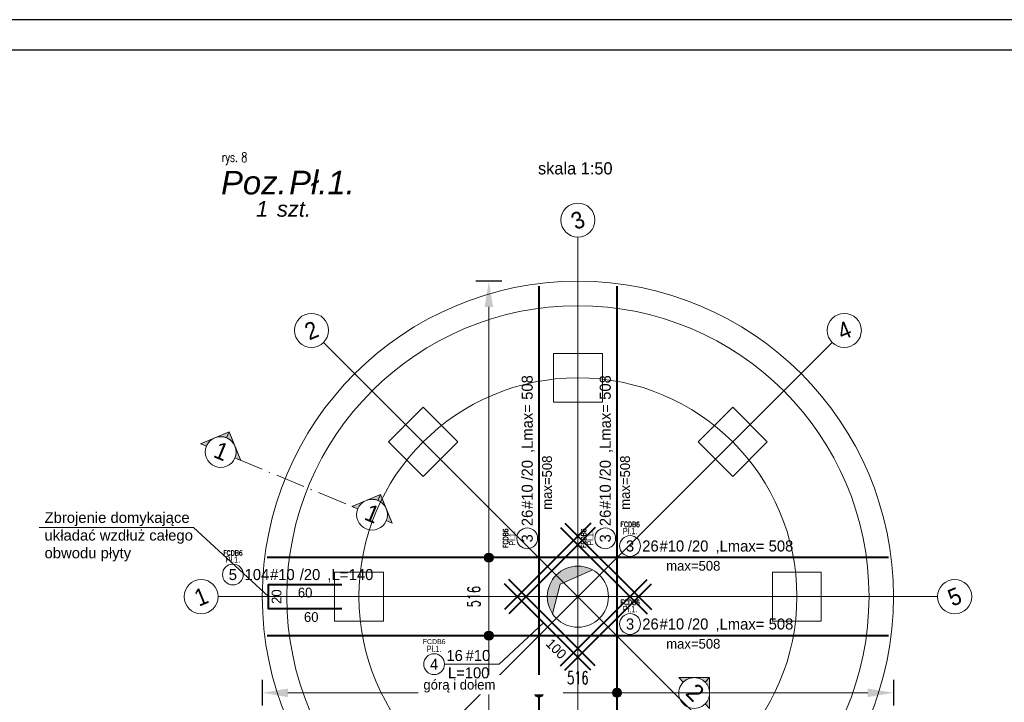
# Model space of a CAD drawing. Header units: millimetres. Extents: x 219841 to 236232, y -126388 to -112129.
# Tile 28 of 30: x 234082 to 234887, y -112687 to -112129. Entities that reach past the tile are written whole.
import ezdxf
from ezdxf.enums import TextEntityAlignment as Align
from ezdxf.lldxf.tags import DXFTag

# ---------------------------------------------------------------- set-up
doc = ezdxf.new("R2010")
doc.units = ezdxf.units.MM
doc.linetypes.add('ACAD_ISO10W100', pattern=[18.5, 12, -3, 0.5, -3])
for name, color, linetype, lineweight in [('A opisy', 2, 'Continuous', 13), ('A oś', 8, 'DASHDOT', 20), ('A-HATCH', 8, 'Continuous', 9), ('A-WIDOKOWA', 7, 'Continuous', 25), ('K_HATCH', 8, 'Continuous', 9), ('K_OPIS', 5, 'Continuous', 13), ('Opis', 41, 'Continuous', 9), ('Pret-Opis', 140, 'Continuous', 5), ('punktowa cienka', 12, 'ACAD_ISO10W100', 9), ('tekst', 31, 'Continuous', 9), ('widokowa', 151, 'Continuous', 18), ('Zbrojenie dołem', 1, 'Continuous', 40), ('Zbrojenie górą', 161, 'DASHEDX2', 40)]:
    doc.layers.add(name, color=color, linetype=linetype, lineweight=lineweight)
doc.styles.add('AK_Arial', font='arial.ttf', dxfattribs={"width": 0.7})
doc.styles.add('ARAIAL2', font='ariali.ttf', dxfattribs={"height": 16})
doc.styles.add('Arial', font='GOTHIC.TTF')
doc.styles.add('arial9', font='ariali.ttf', dxfattribs={"height": 16})
doc.styles.add('KZ STUDIO WYMIARY', font='romans.shx', dxfattribs={"width": 0.65})
doc.styles.add('ROMANS', font='GOTHIC.TTF')
doc.styles.add('Romans13', font='romans.shx', dxfattribs={"width": 0.7, "height": 13})
doc.styles.add('SIMPLEX', font='GOTHIC.TTF')
doc.styles.get("Standard").update_dxf_attribs({"font": 'GOTHIC.TTF'})
doc.styles.add('Wykaz_opis_pozycji', font='simplex.shx', dxfattribs={"width": 0.8})
tags = doc.linetypes.add('DASHDOT', pattern=[25.4, 12.7, -6.35, 0, -6.35]).pattern_tags.tags
tags[10:11] = [DXFTag(74, 4), DXFTag(75, 0), DXFTag(340, '0'), DXFTag(46, 1.0), DXFTag(50, 0.0), DXFTag(44, 0.0), DXFTag(45, 0.0)]
tags[8:9] = [DXFTag(74, 4), DXFTag(75, 0), DXFTag(340, '0'), DXFTag(46, 1.0), DXFTag(50, 0.0), DXFTag(44, 0.0), DXFTag(45, 0.0)]
tags[6:7] = [DXFTag(74, 4), DXFTag(75, 0), DXFTag(340, '0'), DXFTag(46, 1.0), DXFTag(50, 0.0), DXFTag(44, 0.0), DXFTag(45, 0.0)]
tags[4:5] = [DXFTag(74, 4), DXFTag(75, 0), DXFTag(340, '0'), DXFTag(46, 1.0), DXFTag(50, 0.0), DXFTag(44, 0.0), DXFTag(45, 0.0)]
tags = doc.linetypes.add('DASHEDX2', pattern=[38.099999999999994, 25.4, -12.7]).pattern_tags.tags
tags[6:7] = [DXFTag(74, 4), DXFTag(75, 0), DXFTag(340, '0'), DXFTag(46, 1.0), DXFTag(50, 0.0), DXFTag(44, 0.0), DXFTag(45, 0.0)]
tags[4:5] = [DXFTag(74, 4), DXFTag(75, 0), DXFTag(340, '0'), DXFTag(46, 1.0), DXFTag(50, 0.0), DXFTag(44, 0.0), DXFTag(45, 0.0)]
tags = doc.linetypes.add('HIDDEN2', pattern=[4.762499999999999, 3.175, -1.5875]).pattern_tags.tags
tags[6:7] = [DXFTag(74, 4), DXFTag(75, 0), DXFTag(340, '0'), DXFTag(46, 1.0), DXFTag(50, 0.0), DXFTag(44, 0.0), DXFTag(45, 0.0)]
tags[4:5] = [DXFTag(74, 4), DXFTag(75, 0), DXFTag(340, '0'), DXFTag(46, 1.0), DXFTag(50, 0.0), DXFTag(44, 0.0), DXFTag(45, 0.0)]
doc.dimstyles.new('A1_DlugoscPreta_Szczegoly', dxfattribs={"dimtxt": 4, "dimasz": 5, "dimexe": 0, "dimexo": 2, "dimgap": 2, "dimtad": 2, "dimdec": 0, "dimrnd": 1, "dimzin": 9, "dimdsep": 46, "dimtxsty": 'Arial', "dimblk": 'NONE', "dimcen": 0, "dimse1": 1, "dimse2": 1, "dimsd1": 1, "dimsd2": 1, "dimclrd": 8, "dimclre": 30, "dimclrt": 5, "dimadec": 0, "dimazin": 0, "dimtfac": 1, "dimtdec": 0, "dimtix": 1, "dimtmove": 2, "dimatfit": 3, "dimldrblk": 'CLOSED', "dimfxl": 1, "dimtvp": 1.111111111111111, "dimtolj": 1, "dimtzin": 1, "dimarcsym": 0})
doc.dimstyles.new('KZ STUDIO WYMIARY PRĘTY 50', dxfattribs={"dimscale": 50, "dimtxt": 0.24, "dimasz": 0.3, "dimexe": 0.15, "dimexo": 0, "dimgap": 0.1, "dimtad": 1, "dimdec": 1, "dimrnd": 0.5, "dimzin": 9, "dimtxsty": 'KZ STUDIO WYMIARY', "dimcen": 0, "dimclrd": 8, "dimclre": 8, "dimclrt": 32, "dimadec": 1, "dimazin": 0, "dimtfac": 1, "dimtdec": 1, "dimtmove": 2, "dimatfit": 1, "dimfxl": 0.15, "dimfxlon": 1, "dimlwd": 13, "dimarcsym": 0})

# ---------------------------------------------------------------- blocks, each defined once
blk = doc.blocks.new('$OS')
at = {"linetype": 'ByBlock'}
blk.add_circle((0, 5.820766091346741e-11), 75.00000000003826, dxfattribs=at)
at = {"linetype": 'ByBlock', "style": 'Arial', "width": 0.6200000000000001}
blk.add_attdef('NR', text='', height=75.00000000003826, dxfattribs=at).set_placement((0, 5.820766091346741e-11), align=Align.MIDDLE_CENTER)
blk = doc.blocks.new('*D173')
at = {"layer": 'Defpoints', "color": 0}
for p in [(234284.4580019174, -112568.6227916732), (234792.4580019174, -112568.6227916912), (234792.4580019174, -112569.1227916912)]:
    blk.add_point(p, dxfattribs=at)
at = {"layer": 'K_OPIS', "color": 5, "insert": (234632.7868740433, -112575.3240153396), "char_height": 8, "attachment_point": 5, "rotation": 359.99999999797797, "style": 'Arial'}
blk.add_mtext('\\A1;max=508', dxfattribs=at)
blk = doc.blocks.new('_CLOSED')
at = {"color": 0, "linetype": 'ByBlock', "ltscale": 20}
for p, q in [((-1, 0.1666666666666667), (0, 0)), ((-1, 0.1666666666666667), (-1, -0.1666666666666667)), ((0, 0), (-1, -0.1666666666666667)), ((0, 0), (-1, 0))]:
    blk.add_line(p, q, dxfattribs=at)
blk = doc.blocks.new('_None')
blk = doc.blocks.new('*D174')
at = {"layer": 'Defpoints', "color": 0}
for p in [(234506.5553662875, -112346.5254273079), (234507.0553662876, -112346.5254273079), (234506.5553662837, -112854.5254273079)]:
    blk.add_point(p, dxfattribs=at)
at = {"layer": 'K_OPIS', "color": 5, "insert": (234513.256589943, -112507.283400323), "char_height": 8, "attachment_point": 5, "rotation": 89.99999999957, "style": 'Arial'}
blk.add_mtext('\\A1;max=508', dxfattribs=at)
blk = doc.blocks.new('*D175')
at = {"layer": 'Defpoints', "color": 0}
for p in [(234570.3606375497, -112346.5254273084), (234570.8606375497, -112346.5254273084), (234570.3606375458, -112854.5254273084)]:
    blk.add_point(p, dxfattribs=at)
at = {"layer": 'K_OPIS', "color": 5, "insert": (234577.0618612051, -112507.2834003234), "char_height": 8, "attachment_point": 5, "rotation": 89.99999999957, "style": 'Arial'}
blk.add_mtext('\\A1;max=508', dxfattribs=at)
blk = doc.blocks.new('*D176')
at = {"layer": 'Defpoints', "color": 0}
for p in [(234284.4580019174, -112632.4280629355), (234792.4580019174, -112632.4280629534), (234792.4580019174, -112632.9280629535)]:
    blk.add_point(p, dxfattribs=at)
at = {"layer": 'K_OPIS', "color": 5, "insert": (234632.7868740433, -112639.1292866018), "char_height": 8, "attachment_point": 5, "rotation": 359.99999999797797, "style": 'Arial'}
blk.add_mtext('\\A1;max=508', dxfattribs=at)
blk = doc.blocks.new('*D177')
at = {"layer": 'A-HATCH', "color": 8, "lineweight": -2}
for p, q in [((234476.1481559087, -112342.5254273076), (234455.1481559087, -112342.5254273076)), ((234476.1481559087, -112858.5254273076), (234455.1481559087, -112858.5254273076))]:
    blk.add_line(p, q, dxfattribs=at)
at = {"layer": 'A-HATCH', "color": 8, "lineweight": 13}
blk.add_line((234465.6481559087, -112363.5254273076), (234465.6481559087, -112837.5254273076), dxfattribs=at)
at = {"layer": 'A-HATCH', "color": 8}
for points in [[(234469.1481559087, -112363.5254273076), (234462.1481559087, -112363.5254273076), (234465.6481559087, -112342.5254273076)], [(234462.1481559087, -112837.5254273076), (234469.1481559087, -112837.5254273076), (234465.6481559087, -112858.5254273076)]]:
    blk.add_solid(points, dxfattribs=at)
at = {"layer": 'Defpoints', "color": 0}
for p in [(234538.458001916, -112342.5254273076), (234465.6481559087, -112858.5254273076), (234538.4580019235, -112858.5254273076)]:
    blk.add_point(p, dxfattribs=at)
at = {"layer": 'A-HATCH', "color": 32, "insert": (234453.3981559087, -112600.5254273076), "char_height": 10.5, "attachment_point": 5, "rotation": 90, "style": 'KZ STUDIO WYMIARY'}
blk.add_mtext('516', dxfattribs=at)
blk = doc.blocks.new('*D178')
at = {"layer": 'A-HATCH', "color": 8, "lineweight": -2}
for p, q in [((234280.4580019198, -112668.6601543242), (234280.4580019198, -112689.6601543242)), ((234796.4580019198, -112668.6601543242), (234796.4580019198, -112689.6601543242))]:
    blk.add_line(p, q, dxfattribs=at)
at = {"layer": 'A-HATCH', "color": 8, "lineweight": 13}
blk.add_line((234775.4580019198, -112679.1601543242), (234301.4580019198, -112679.1601543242), dxfattribs=at)
at = {"layer": 'A-HATCH', "color": 8}
for points in [[(234301.4580019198, -112675.6601543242), (234301.4580019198, -112682.6601543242), (234280.4580019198, -112679.1601543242)], [(234775.4580019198, -112682.6601543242), (234775.4580019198, -112675.6601543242), (234796.4580019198, -112679.1601543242)]]:
    blk.add_solid(points, dxfattribs=at)
at = {"layer": 'Defpoints', "color": 0}
for p in [(234280.4580019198, -112600.5254273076), (234796.4580019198, -112600.5254273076), (234280.4580019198, -112679.1601543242)]:
    blk.add_point(p, dxfattribs=at)
at = {"layer": 'A-HATCH', "color": 32, "insert": (234538.4580019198, -112666.9101543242), "char_height": 10.5, "attachment_point": 5, "style": 'KZ STUDIO WYMIARY'}
blk.add_mtext('516', dxfattribs=at)
blk = doc.blocks.new('MF_Lmax')
at = {"color": 0, "insert": (0, 0), "char_height": 7, "attachment_point": 7, "style": 'ROMANS'}
blk.add_mtext(',Lmax=', dxfattribs=at)
blk = doc.blocks.new('*U180')
at = {"color": 7}
blk.add_circle((-11.27352617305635, 4.879874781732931e-16), 6.589049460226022, dxfattribs=at)
at = {"color": 0}
blk.add_blockref('MF_Lmax', (42.8664059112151, -4.832100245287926), dxfattribs=at)
at = {"color": 0, "style": 'ROMANS', "width": 0.8, "flags": 4}
blk.add_attdef('ILOSC_PRETOW', text='', height=7, dxfattribs=at).set_placement((6.868683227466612, 2.363220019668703e-16), align=Align.MIDDLE_RIGHT)
blk.add_attdef('NUMER_PRETA', text='', height=7, dxfattribs=at).set_placement((-11.27352617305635, 4.879874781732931e-16), align=Align.MIDDLE_CENTER)
blk.add_attdef('SREDNICA_PRETA', text='', height=7, dxfattribs=at).set_placement((7.380738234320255, 2.363220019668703e-16), align=Align.MIDDLE_LEFT)
for tag, p in [('ROZSTAW_PRETA', (25.35905187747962, 3.5)), ('DLUGOSC_PRETA', (76.56311859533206, 3.500000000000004))]:
    blk.add_attdef(tag, text='', height=7, dxfattribs=at).set_placement(p, align=Align.TOP_LEFT)
at = {"layer": 'Defpoints', "color": 30, "style": 'ROMANS', "width": 0.8, "flags": 4}
blk.add_attdef('IDENTYFIKATOR', text='', height=3.2, dxfattribs=at).set_placement((-11.20721471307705, 13.68471971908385), align=Align.MIDDLE_CENTER)
blk.add_attdef('POZYCJA', text='', height=4, dxfattribs=at).set_placement((-11.27352617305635, 7.486189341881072), align=Align.CENTER)
blk = doc.blocks.new('*D181')
at = {"layer": 'Defpoints', "color": 0}
for p in [(234478.3539255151, -112589.9188255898), (234548.7110502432, -112660.9830570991), (234549.0646036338, -112660.6295037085)]:
    blk.add_point(p, dxfattribs=at)
at = {"layer": 'K_OPIS', "color": 5, "insert": (234520.7363887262, -112643.1665264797), "char_height": 8, "attachment_point": 5, "rotation": 315, "style": 'Arial'}
blk.add_mtext('\\A1;100', dxfattribs=at)
blk = doc.blocks.new('MF_CAD_SZCZEGOLY_OPIS_PRETA_v2')
at = {"color": 7}
blk.add_circle((-6.589049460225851, 0), 6.589049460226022, dxfattribs=at)
at = {"color": 0, "style": 'ROMANS', "width": 0.8, "flags": 4}
blk.add_attdef('ILOSC_PRETOW', text='', height=7, dxfattribs=at).set_placement((8.798398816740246, 5.5), align=Align.MIDDLE_RIGHT)
blk.add_attdef('SREDNICA_PRETA', text='', height=7, dxfattribs=at).set_placement((9.310453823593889, 5.5), align=Align.MIDDLE_LEFT)
blk.add_attdef('NUMER_PRETA', text='', height=7, dxfattribs=at).set_placement((-6.589049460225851, 0), align=Align.MIDDLE_CENTER)
blk.add_attdef('DLUGOSC_PRETA', text='', height=7, dxfattribs=at).set_placement((2.163667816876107, -2), align=Align.TOP_LEFT)
at = {"layer": 'Defpoints', "color": 30, "style": 'ROMANS', "width": 0.8, "flags": 4}
blk.add_attdef('IDENTYFIKATOR', text='', height=3.2, dxfattribs=at).set_placement((-6.589049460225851, 14.31767636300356), align=Align.MIDDLE_CENTER)
blk.add_attdef('POZYCJA', text='', height=4, dxfattribs=at).set_placement((-6.696767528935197, 7.688093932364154), align=Align.CENTER)
blk = doc.blocks.new('*D193')
at = {"layer": 'Defpoints', "color": 0}
for p in [(234285.4580019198, -112610.0254273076), (234285.4580019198, -112610.5254273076), (234345.4580019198, -112610.5254273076)]:
    blk.add_point(p, dxfattribs=at)
at = {"layer": 'K_OPIS', "color": 5, "insert": (234320.4580019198, -112617.2277426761), "char_height": 8, "attachment_point": 5, "style": 'Arial'}
blk.add_mtext('\\A1;60', dxfattribs=at)
blk = doc.blocks.new('*D194')
at = {"layer": 'Defpoints', "color": 0}
for p in [(234285.4580019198, -112590.5254273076), (234285.9580019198, -112590.5254273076), (234285.4580019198, -112610.5254273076)]:
    blk.add_point(p, dxfattribs=at)
at = {"layer": 'K_OPIS', "color": 5, "insert": (234292.1592255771, -112600.5254273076), "char_height": 8, "attachment_point": 5, "rotation": 90, "style": 'Arial'}
blk.add_mtext('\\A1;20', dxfattribs=at)
blk = doc.blocks.new('*D195')
at = {"layer": 'Defpoints', "color": 0}
for p in [(234285.4580019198, -112590.5254273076), (234345.4580019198, -112590.5254273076), (234345.4580019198, -112591.0254273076)]:
    blk.add_point(p, dxfattribs=at)
at = {"layer": 'K_OPIS', "color": 5, "insert": (234315.4580019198, -112597.226650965), "char_height": 8, "attachment_point": 5, "style": 'Arial'}
blk.add_mtext('\\A1;60', dxfattribs=at)
blk = doc.blocks.new('MF_L')
at = {"color": 0, "insert": (0, 0), "char_height": 7, "attachment_point": 7, "style": 'Arial'}
blk.add_mtext(',L=', dxfattribs=at)
blk = doc.blocks.new('*U196')
at = {"color": 7}
blk.add_circle((-17.03045311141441, 1.039796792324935e-15), 6.589049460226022, dxfattribs=at)
at = {"color": 0}
blk.add_blockref('MF_L', (42.8664059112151, -4.832100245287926), dxfattribs=at)
at = {"color": 0, "style": 'ROMANS', "width": 0.8, "flags": 4}
blk.add_attdef('ILOSC_PRETOW', text='', height=7, dxfattribs=at).set_placement((6.036864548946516, 3.381904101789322e-16), align=Align.MIDDLE_RIGHT)
blk.add_attdef('NUMER_PRETA', text='', height=7, dxfattribs=at).set_placement((-17.03045311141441, 1.039796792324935e-15), align=Align.MIDDLE_CENTER)
blk.add_attdef('SREDNICA_PRETA', text='', height=7, dxfattribs=at).set_placement((6.548919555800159, 3.381904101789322e-16), align=Align.MIDDLE_LEFT)
for tag, p in [('ROZSTAW_PRETA', (25.35905187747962, 3.5)), ('DLUGOSC_PRETA', (56.38110037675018, 3.500000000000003))]:
    blk.add_attdef(tag, text='', height=7, dxfattribs=at).set_placement(p, align=Align.TOP_LEFT)
at = {"layer": 'Defpoints', "color": 30, "style": 'ROMANS', "width": 0.8, "flags": 4}
blk.add_attdef('IDENTYFIKATOR', text='', height=3.2, dxfattribs=at).set_placement((-16.96414165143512, 13.68471971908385), align=Align.MIDDLE_CENTER)
blk.add_attdef('POZYCJA', text='', height=4, dxfattribs=at).set_placement((-17.03045311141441, 7.486189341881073), align=Align.CENTER)
blk = doc.blocks.new('Przekrój - Etykieta Przekroju_M - Wypełniona-1049-1 Rzut parteru')
at = {"layer": 'punktowa cienka', "ltscale": 3}
h = blk.add_hatch(color=256, dxfattribs=at)
edge = h.paths.add_edge_path(flags=0)
edge.add_line((-79.77834505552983, 8.485281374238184), (-84.02098574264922, 4.242640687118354))
edge.add_arc((-79.77834505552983, 0), 6.000000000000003, 90, 134.9999999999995, ccw=False)
edge.add_line((-79.77834505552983, 6), (-79.77834505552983, 8.485281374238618))
h = blk.add_hatch(color=256, dxfattribs=at)
edge = h.paths.add_edge_path(flags=0)
edge.add_line((-79.77834505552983, 8.485281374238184), (-79.77834505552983, 5.999999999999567))
edge.add_arc((-79.77834505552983, 0), 6.000000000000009, 45.000000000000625, 90.00000000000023, ccw=False)
edge.add_line((-75.53570436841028, 4.242640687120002), (-79.77834505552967, 8.485281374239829))
h = blk.add_hatch(color=256, dxfattribs=at)
edge = h.paths.add_edge_path(flags=0)
edge.add_line((-88.26362642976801, 0), (-85.7783450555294, 3.996637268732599e-16))
edge.add_arc((-79.77834505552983, 0), 5.999999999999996, 135, 179.9999999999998, ccw=False)
edge.add_line((-84.02098574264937, 4.242640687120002), (-88.26362642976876, 1.714184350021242e-13))
h = blk.add_hatch(color=256, dxfattribs=at)
edge = h.paths.add_edge_path(flags=0)
edge.add_line((-71.29306368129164, 0), (-75.53570436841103, 4.242640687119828))
edge.add_arc((-79.77834505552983, 0), 6.000000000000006, 0, 45.000000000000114, ccw=False)
edge.add_line((-73.77834505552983, 0), (-71.29306368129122, 3.996637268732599e-16))
for p, q in [((-79.77834505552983, 8.485281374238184), (-88.26362642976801, 0)), ((-79.77834505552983, 8.485281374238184), (-84.02098574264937, 4.242640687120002)), ((-79.77834505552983, 8.485281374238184), (-71.29306368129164, 0)), ((-79.77834505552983, 6), (-79.77834505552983, 8.485281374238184)), ((-79.77834505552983, 8.485281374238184), (-79.77834505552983, 6)), ((-75.53570436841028, 4.242640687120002), (-79.77834505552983, 8.485281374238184)), ((-84.02098574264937, 4.242640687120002), (-88.26362642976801, 0)), ((-71.29306368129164, 0), (-75.53570436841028, 4.242640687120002)), ((-85.77834505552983, 0), (-88.26362642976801, 0)), ((-88.26362642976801, 0), (-85.77834505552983, 0)), ((-73.77834505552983, 0), (-71.29306368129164, 0)), ((-73.77834505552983, 0), (-71.29306368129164, 0))]:
    blk.add_line(p, q, dxfattribs=at)
for radius, start, end in [(6.000000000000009, 0, 180), (5.999999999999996, 134.9999999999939, 180), (6.000000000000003, 90, 134.9999999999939), (6.000000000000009, 45.00000000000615, 90), (6.000000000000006, 0, 45.00000000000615)]:
    blk.add_arc((-79.77834505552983, 0), radius, start, end, dxfattribs=at)
at = {"layer": 'punktowa cienka', "linetype": 'Continuous', "ltscale": 3}
blk.add_arc((-79.77834505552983, 0), 6.000000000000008, 180, 0, dxfattribs=at)
blk = doc.blocks.new('MF_CAD_OPIS_POZYCJI')
at = {"color": 0, "ltscale": 20, "attachment_point": 1, "style": 'ROMANS'}
for s, insert, char_height in [('{\\fArial|b0|i1|c238|p34;P\\fArial|b0|i1|c0|p34;o\\fArial|b0|i1|c238|p34;z\\fArial|b0|i1|c0|p34;.}', (-0.2703058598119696, -0.0696817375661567), 12), ('{\\fArial|b0|i1|c238|p34;szt.}', (28.27615048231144, -15.48225568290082), 8)]:
    blk.add_mtext_dynamic_manual_height_columns(s, width=13.26497536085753, gutter_width=100, heights=[0], dxfattribs=dict(at, insert=insert, char_height=char_height))
at = {"color": 0, "ltscale": 20, "style": 'arial9'}
blk.add_attdef('NAZWA_POZYCJI', (34.51210822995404, -11.99705163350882), '', height=12, dxfattribs=at)
at = {"color": 0, "ltscale": 20, "style": 'ARAIAL2'}
blk.add_attdef('ILOSC_ELEM', text='', height=8, dxfattribs=at).set_placement((23.80135696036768, -23.52657524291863), align=Align.RIGHT)
at = {"layer": 'Defpoints', "color": 30, "ltscale": 20, "insert": (2.273736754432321e-13, 9.522438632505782), "char_height": 5, "width": 15.97525693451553, "attachment_point": 1, "style": 'Romans13'}
blk.add_mtext('rys.', dxfattribs=at)
at = {"layer": 'Defpoints', "color": 30, "ltscale": 20, "style": 'Romans13', "width": 0.7}
blk.add_attdef('RYSUNEK', (10.08937185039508, 4.392432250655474), '', height=5, dxfattribs=at)

msp = doc.modelspace()

# ---------------------------------------------------------------- hatches: boundary and pattern name
at = {"layer": 'A opisy'}
h = msp.add_hatch(color=256, dxfattribs=at)
h.dxf.hatch_style = 1
h.paths.add_polyline_path([(234465.6481559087, -112564.9110994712, 0.414213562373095), (234461.9364636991, -112568.6227916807), (234465.6481559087, -112568.6227916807)])
h.paths.add_polyline_path([(234465.6481559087, -112568.6227916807), (234461.9364636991, -112568.6227916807, 0.414213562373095), (234465.6481559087, -112572.3344838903)])
h.paths.add_polyline_path([(234465.6481559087, -112564.9110994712), (234465.6481559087, -112568.6227916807), (234469.3598481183, -112568.6227916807, 0.414213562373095)])
h.paths.add_polyline_path([(234469.3598481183, -112568.6227916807), (234465.6481559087, -112568.6227916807), (234465.6481559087, -112572.3344838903, 0.414213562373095)])
h = msp.add_hatch(color=256, dxfattribs=at)
h.dxf.hatch_style = 1
h.paths.add_polyline_path([(234465.6481559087, -112628.7163707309, 0.414213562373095), (234461.9364636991, -112632.4280629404), (234465.6481559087, -112632.4280629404)])
h.paths.add_polyline_path([(234465.6481559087, -112632.4280629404), (234461.9364636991, -112632.4280629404, 0.414213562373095), (234465.6481559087, -112636.13975515)])
h.paths.add_polyline_path([(234465.6481559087, -112628.7163707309), (234465.6481559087, -112632.4280629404), (234469.3598481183, -112632.4280629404, 0.414213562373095)])
h.paths.add_polyline_path([(234469.3598481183, -112632.4280629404), (234465.6481559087, -112632.4280629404), (234465.6481559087, -112636.13975515, 0.414213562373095)])
h = msp.add_hatch(color=256, dxfattribs=at)
h.dxf.hatch_style = 1
h.paths.add_polyline_path([(234506.5553662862, -112675.4484621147, 0.414213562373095), (234502.8436740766, -112679.1601543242), (234506.5553662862, -112679.1601543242)])
h.paths.add_polyline_path([(234506.5553662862, -112679.1601543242), (234502.8436740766, -112679.1601543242, 0.414213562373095), (234506.5553662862, -112682.8718465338)])
h.paths.add_polyline_path([(234506.5553662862, -112675.4484621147), (234506.5553662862, -112679.1601543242), (234510.2670584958, -112679.1601543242, 0.414213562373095)])
h.paths.add_polyline_path([(234510.2670584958, -112679.1601543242), (234506.5553662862, -112679.1601543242), (234506.5553662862, -112682.8718465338, 0.414213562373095)])
h = msp.add_hatch(color=256, dxfattribs=at)
h.dxf.hatch_style = 1
h.paths.add_polyline_path([(234570.3606375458, -112675.4484621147, 0.414213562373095), (234566.6489453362, -112679.1601543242), (234570.3606375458, -112679.1601543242)])
h.paths.add_polyline_path([(234570.3606375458, -112679.1601543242), (234566.6489453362, -112679.1601543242, 0.414213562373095), (234570.3606375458, -112682.8718465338)])
h.paths.add_polyline_path([(234570.3606375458, -112675.4484621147), (234570.3606375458, -112679.1601543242), (234574.0723297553, -112679.1601543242, 0.414213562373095)])
h.paths.add_polyline_path([(234574.0723297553, -112679.1601543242), (234570.3606375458, -112679.1601543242), (234570.3606375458, -112682.8718465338, 0.414213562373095)])
at = {"layer": 'K_HATCH'}
h = msp.add_hatch(color=256, dxfattribs=at)
h.dxf.hatch_style = 1
h.paths.add_polyline_path([(234513.4580019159, -112600.5254273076, -0.1989123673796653), (234520.7803323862, -112582.847757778), (234526.8838239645, -112588.9512493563), (234523.8277375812, -112590.2782441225), (234521.2425257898, -112600.5254273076)])
h.paths.add_polyline_path([(234520.7803323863, -112582.8477577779, -0.1989123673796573), (234538.458001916, -112575.5254273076), (234538.458001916, -112583.9255820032), (234526.8838239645, -112588.9512493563)])
h.paths.add_polyline_path([(234513.4580019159, -112600.5254273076), (234521.2425257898, -112600.5254273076), (234517.7201022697, -112614.4875015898, -0.1492322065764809)])
h.paths.add_polyline_path([(234538.458001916, -112583.9255820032), (234538.4580019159, -112575.5254273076, -0.1272498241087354), (234550.5811476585, -112578.6615452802)])

# ---------------------------------------------------------------- linework, layer by layer
at = {"layer": 'A opisy'}
for centre in [(234465.6481559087, -112568.6227916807), (234465.6481559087, -112632.4280629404), (234506.5553662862, -112679.1601543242), (234570.3606375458, -112679.1601543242)]:
    msp.add_circle(centre, 3.711692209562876, dxfattribs=at)
at = {"layer": 'A oś', "ltscale": 2}
for p, q in [((234538.4580019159, -112894.5254273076), (234538.458001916, -112306.5254273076)), ((234538.4580019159, -112894.5254273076), (234538.458001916, -112306.5254273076)), ((234746.3473955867, -112808.4148209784), (234330.568608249, -112392.6360336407)), ((234330.568608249, -112808.4148209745), (234746.3473955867, -112392.6360336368)), ((234330.5686082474, -112808.4148209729), (234746.3473955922, -112392.6360336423)), ((234244.4580019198, -112600.5254273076), (234832.4580019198, -112600.5254273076))]:
    msp.add_line(p, q, dxfattribs=at)
msp.add_circle((234538.4580019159, -112600.5254273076), 179, dxfattribs=at)
at = {"layer": 'A-WIDOKOWA'}
msp.add_lwpolyline([(233317.4795358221, -113588.6022191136), (235367.4795358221, -113588.6022191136), (235367.4795358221, -112153.6022191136), (233317.4795358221, -112153.6022191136)], close=True, dxfattribs=at)
at = {"layer": 'Defpoints'}
msp.add_lwpolyline([(233292.4795358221, -113613.6022191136), (235392.4795358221, -113613.6022191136), (235392.4795358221, -112128.6022191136), (233292.4795358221, -112128.6022191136)], close=True, dxfattribs=at)
at = {"layer": 'K_OPIS'}
msp.add_lwpolyline([(234345.4580019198, -112610.5254273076), (234285.4580019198, -112610.5254273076), (234285.4580019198, -112590.5254273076), (234345.4580019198, -112590.5254273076)], dxfattribs=at)
at = {"layer": 'Opis', "ltscale": 2}
msp.add_lwpolyline([(234510.2772110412, -112621.8421111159), (234474.0856862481, -112655.7326001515), (234429.4281814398, -112655.7326001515)], dxfattribs=at)
at = {"layer": 'punktowa cienka', "ltscale": 2}
msp.add_line((234258.0929900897, -112487.0897132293), (234358.5388411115, -112528.6957470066), dxfattribs=at)
at = {"layer": 'tekst', "ltscale": 70}
msp.add_lwpolyline([(234285.4580019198, -112600.5254273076), (234224.2879370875, -112543.8606110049), (234098.0699556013, -112543.8606110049)], dxfattribs=at)
at = {"layer": 'widokowa', "linetype": 'HIDDEN2', "ltscale": 4}
for points in [[(234558.4580019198, -112401.5254273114), (234518.4580019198, -112401.5254273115), (234518.4580019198, -112441.5254273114), (234558.4580019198, -112441.5254273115)], [(234411.8858880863, -112445.6690422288), (234383.6016168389, -112473.9533134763), (234411.8858880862, -112502.2375847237), (234440.1701593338, -112473.9533134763)], [(234693.3143869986, -112473.9533134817), (234665.0301157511, -112445.6690422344), (234636.7458445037, -112473.9533134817), (234665.0301157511, -112502.2375847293)], [(234339.4580019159, -112580.5254273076), (234339.4580019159, -112620.5254273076), (234379.4580019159, -112620.5254273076), (234379.458001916, -112580.5254273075)], [(234737.458001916, -112620.5254273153), (234737.4580019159, -112580.5254273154), (234697.458001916, -112580.5254273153), (234697.4580019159, -112620.5254273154)]]:
    msp.add_lwpolyline(points, close=True, dxfattribs=at)
at = {"layer": 'widokowa'}
msp.add_lwpolyline([(234517.7201022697, -112614.4875015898), (234523.8277375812, -112590.2782441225), (234550.5811476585, -112578.6615452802)], dxfattribs=at)
for centre, radius in [((234538.4580019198, -112600.5254273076), 258), ((234538.4580019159, -112600.5254273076), 25)]:
    msp.add_circle(centre, radius, dxfattribs=at)
at = {"layer": 'widokowa', "linetype": 'HIDDEN2', "ltscale": 4}
msp.add_circle((234538.4580019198, -112600.5254273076), 238, dxfattribs=at)
at = {"layer": 'Zbrojenie dołem'}
for points in [[(234570.3606375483, -112346.5254273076), (234570.3606375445, -112854.5254273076)], [(234792.4580019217, -112568.6227916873), (234284.4580019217, -112568.622791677)], [(234345.4580019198, -112610.5254273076), (234285.4580019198, -112610.5254273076), (234285.4580019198, -112590.5254273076), (234345.4580019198, -112590.5254273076)]]:
    msp.add_lwpolyline(points, dxfattribs=at)
at = {"layer": 'Zbrojenie górą'}
for points in [[(234506.5553662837, -112346.5254273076), (234506.5553662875, -112854.5254273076)], [(234549.0646036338, -112540.4213509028), (234478.3539255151, -112611.1320290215)], [(234552.6001375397, -112543.9568848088), (234481.889459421, -112614.6675629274)], [(234524.3158662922, -112543.9568848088), (234595.0265444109, -112614.6675629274)], [(234527.8514001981, -112540.4213509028), (234598.5620783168, -112611.1320290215)], [(234549.0646036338, -112660.6295037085), (234478.3539255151, -112589.9188255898)], [(234552.6001375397, -112657.0939698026), (234481.889459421, -112586.3832916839)], [(234524.3158662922, -112657.0939698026), (234595.0265444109, -112586.3832916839)], [(234527.8514001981, -112660.6295037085), (234598.5620783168, -112589.9188255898)], [(234792.4580019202, -112632.4280629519), (234284.4580019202, -112632.428062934)]]:
    msp.add_lwpolyline(points, dxfattribs=at)

# ---------------------------------------------------------------- block references
at = {"layer": 'A oś', "ltscale": 2}
ref = msp.add_blockref('$OS', (234538.4580019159, -112292.5254273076), dxfattribs=dict(at, xscale=0.1856868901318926, yscale=0.1856868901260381, zscale=0.185686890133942, rotation=22.49395581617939))
ref.add_attrib('NR', '3', dxfattribs={"layer": '0', "color": 1, "linetype": 'ByBlock', "ltscale": 2, "height": 13.92651676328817, "rotation": 22.49999999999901, "style": 'AK_Arial', "width": 0.9}).set_placement((234538.4580019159, -112292.5254273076), align=Align.MIDDLE_CENTER)
ref = msp.add_blockref('$OS', (234320.6691133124, -112382.7365387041), dxfattribs=dict(at, xscale=0.1856868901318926, yscale=0.1856868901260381, zscale=0.185686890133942, rotation=22.49395581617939))
ref.add_attrib('NR', '2', dxfattribs={"layer": '0', "color": 1, "linetype": 'ByBlock', "ltscale": 2, "height": 13.92651676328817, "rotation": 22.49999999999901, "style": 'AK_Arial', "width": 0.9}).set_placement((234320.6691133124, -112382.7365387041), align=Align.MIDDLE_CENTER)
ref = msp.add_blockref('$OS', (234756.246890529, -112382.7365387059), dxfattribs=dict(at, xscale=0.1856868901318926, yscale=0.1856868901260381, zscale=0.185686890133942, rotation=22.49395581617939))
ref.add_attrib('NR', '4', dxfattribs={"layer": '0', "color": 1, "linetype": 'ByBlock', "ltscale": 2, "height": 13.92651676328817, "rotation": 22.49999999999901, "style": 'AK_Arial', "width": 0.9}).set_placement((234756.246890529, -112382.7365387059), align=Align.MIDDLE_CENTER)
ref = msp.add_blockref('$OS', (234230.4580019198, -112600.5254273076), dxfattribs=dict(at, xscale=0.1856868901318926, yscale=0.1856868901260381, zscale=0.185686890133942, rotation=22.49395581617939))
ref.add_attrib('NR', '1', dxfattribs={"layer": '0', "color": 1, "linetype": 'ByBlock', "ltscale": 2, "height": 13.92651676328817, "rotation": 22.49999999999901, "style": 'AK_Arial', "width": 0.9}).set_placement((234230.4580019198, -112600.5254273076), align=Align.MIDDLE_CENTER)
ref = msp.add_blockref('$OS', (234846.4580019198, -112600.5254273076), dxfattribs=dict(at, xscale=0.1856868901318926, yscale=0.1856868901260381, zscale=0.185686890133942, rotation=22.49395581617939))
ref.add_attrib('NR', '5', dxfattribs={"layer": '0', "color": 1, "linetype": 'ByBlock', "ltscale": 2, "height": 13.92651676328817, "rotation": 22.49999999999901, "style": 'AK_Arial', "width": 0.9}).set_placement((234846.4580019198, -112600.5254273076), align=Align.MIDDLE_CENTER)
at = {"layer": 'K_OPIS', "color": 2, "xscale": 1.6, "yscale": 1.6, "zscale": 1.6}
msp.add_blockref('MF_CAD_OPIS_POZYCJI', (234247.1770886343, -112252.1657956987), dxfattribs=at).add_auto_attribs({'RYSUNEK': '8', 'NAZWA_POZYCJI': 'Pł.1.', 'ILOSC_ELEM': '1'})
at = {"layer": 'Pret-Opis', "color": 140}
ref = msp.add_blockref('*U180', (234497.0075930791, -112538.2818240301), dxfattribs=dict(at, xscale=1.289999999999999, yscale=1.289999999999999, zscale=1.289999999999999, rotation=90))
ref.add_attrib('NUMER_PRETA', '3', dxfattribs={"layer": '0', "color": 0, "height": 9.029999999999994, "rotation": 90}).set_placement((234497.0075930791, -112552.8246727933), align=Align.MIDDLE_CENTER)
ref.add_attrib('SREDNICA_PRETA', '#10', dxfattribs={"layer": '0', "color": 0, "height": 9.029999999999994, "rotation": 90, "style": 'Arial'}).set_placement((234497.0075930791, -112528.7606717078), align=Align.MIDDLE_LEFT)
ref.add_attrib('ILOSC_PRETOW', '26', dxfattribs={"layer": '0', "color": 0, "height": 9.029999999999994, "rotation": 90, "style": 'Arial'}).set_placement((234497.0075930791, -112529.4212226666), align=Align.MIDDLE_RIGHT)
ref.add_attrib('DLUGOSC_PRETA', '508', dxfattribs={"layer": '0', "color": 0, "height": 9.029999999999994, "rotation": 90, "style": 'Arial'}).set_placement((234492.4925930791, -112439.5154010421), align=Align.TOP_LEFT)
ref.add_attrib('ROZSTAW_PRETA', '/20', dxfattribs={"layer": '0', "color": 0, "height": 9.030000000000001, "rotation": 90, "style": 'Arial'}).set_placement((234492.492593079, -112505.5686471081), align=Align.TOP_LEFT)
ref.add_attrib('POZYCJA', 'Pł.1.', dxfattribs={"layer": 'Defpoints', "color": 30, "height": 5.159999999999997, "rotation": 90, "style": 'ROMANS', "width": 0.8}).set_placement((234487.350408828, -112552.8246727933), align=Align.CENTER)
ref.add_attrib('IDENTYFIKATOR', 'FCDB6', dxfattribs={"layer": 'Defpoints', "color": 30, "height": 4.127999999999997, "rotation": 90, "style": 'Wykaz_opis_pozycji', "width": 0.8}).set_placement((234479.3543046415, -112552.7391310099), align=Align.MIDDLE_CENTER)
ref = msp.add_blockref('*U180', (234560.8128643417, -112538.2818240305), dxfattribs=dict(at, xscale=1.289999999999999, yscale=1.289999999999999, zscale=1.289999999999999, rotation=90))
ref.add_attrib('NUMER_PRETA', '3', dxfattribs={"layer": '0', "color": 0, "height": 9.029999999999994, "rotation": 90}).set_placement((234560.8128643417, -112552.8246727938), align=Align.MIDDLE_CENTER)
ref.add_attrib('SREDNICA_PRETA', '#10', dxfattribs={"layer": '0', "color": 0, "height": 9.029999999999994, "rotation": 90, "style": 'Arial'}).set_placement((234560.8128643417, -112528.7606717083), align=Align.MIDDLE_LEFT)
ref.add_attrib('ILOSC_PRETOW', '26', dxfattribs={"layer": '0', "color": 0, "height": 9.029999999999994, "rotation": 90, "style": 'Arial'}).set_placement((234560.8128643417, -112529.4212226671), align=Align.MIDDLE_RIGHT)
ref.add_attrib('DLUGOSC_PRETA', '508', dxfattribs={"layer": '0', "color": 0, "height": 9.029999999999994, "rotation": 90, "style": 'Arial'}).set_placement((234556.2978643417, -112439.5154010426), align=Align.TOP_LEFT)
ref.add_attrib('ROZSTAW_PRETA', '/20', dxfattribs={"layer": '0', "color": 0, "height": 9.030000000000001, "rotation": 90, "style": 'Arial'}).set_placement((234556.2978643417, -112505.5686471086), align=Align.TOP_LEFT)
ref.add_attrib('POZYCJA', 'Pł.1.', dxfattribs={"layer": 'Defpoints', "color": 30, "height": 5.159999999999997, "rotation": 90, "style": 'ROMANS', "width": 0.8}).set_placement((234551.1556800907, -112552.8246727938), align=Align.CENTER)
ref.add_attrib('IDENTYFIKATOR', 'FCDB6', dxfattribs={"layer": 'Defpoints', "color": 30, "height": 4.127999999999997, "rotation": 90, "style": 'Wykaz_opis_pozycji', "width": 0.8}).set_placement((234543.1595759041, -112552.7391310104), align=Align.MIDDLE_CENTER)
ref = msp.add_blockref('*U180', (234595.6458753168, -112559.0750184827), dxfattribs=dict(at, xscale=1.289999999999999, yscale=1.289999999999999, zscale=1.289999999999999))
ref.add_attrib('NUMER_PRETA', '3', dxfattribs={"layer": '0', "color": 0, "height": 9.029999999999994}).set_placement((234581.1030265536, -112559.0750184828), align=Align.MIDDLE_CENTER)
ref.add_attrib('SREDNICA_PRETA', '#10', dxfattribs={"layer": '0', "color": 0, "height": 9.029999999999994, "style": 'Arial'}).set_placement((234605.1670276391, -112559.0750184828), align=Align.MIDDLE_LEFT)
ref.add_attrib('ILOSC_PRETOW', '26', dxfattribs={"layer": '0', "color": 0, "height": 9.029999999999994, "style": 'Arial'}).set_placement((234604.5064766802, -112559.0750184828), align=Align.MIDDLE_RIGHT)
ref.add_attrib('DLUGOSC_PRETA', '508', dxfattribs={"layer": '0', "color": 0, "height": 9.029999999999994, "style": 'Arial'}).set_placement((234694.4122983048, -112554.5600184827), align=Align.TOP_LEFT)
ref.add_attrib('ROZSTAW_PRETA', '/20', dxfattribs={"layer": '0', "color": 0, "height": 9.030000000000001, "style": 'Arial'}).set_placement((234628.3590522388, -112554.5600184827), align=Align.TOP_LEFT)
ref.add_attrib('POZYCJA', 'Pł.1.', dxfattribs={"layer": 'Defpoints', "color": 30, "height": 5.159999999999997, "style": 'ROMANS', "width": 0.8}).set_placement((234581.1030265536, -112549.4178342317), align=Align.CENTER)
ref.add_attrib('IDENTYFIKATOR', 'FCDB6', dxfattribs={"layer": 'Defpoints', "color": 30, "height": 4.127999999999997, "style": 'Wykaz_opis_pozycji', "width": 0.8}).set_placement((234581.1885683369, -112541.4217300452), align=Align.MIDDLE_CENTER)
ref = msp.add_blockref('*U196', (234278.3655121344, -112582.4409785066), dxfattribs=dict(at, xscale=1.289999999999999, yscale=1.289999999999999, zscale=1.289999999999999))
ref.add_attrib('NUMER_PRETA', '5', dxfattribs={"layer": '0', "color": 0, "height": 9.029999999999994}).set_placement((234256.3962276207, -112582.4409785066), align=Align.MIDDLE_CENTER)
ref.add_attrib('SREDNICA_PRETA', '#10', dxfattribs={"layer": '0', "color": 0, "height": 9.029999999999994, "style": 'Arial'}).set_placement((234286.8136183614, -112582.4409785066), align=Align.MIDDLE_LEFT)
ref.add_attrib('ILOSC_PRETOW', '104', dxfattribs={"layer": '0', "color": 0, "height": 9.029999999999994, "style": 'Arial'}).set_placement((234286.1530674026, -112582.4409785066), align=Align.MIDDLE_RIGHT)
ref.add_attrib('DLUGOSC_PRETA', '140', dxfattribs={"layer": '0', "color": 0, "height": 9.029999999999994, "style": 'Arial'}).set_placement((234351.0971316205, -112577.9259785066), align=Align.TOP_LEFT)
ref.add_attrib('ROZSTAW_PRETA', '/20', dxfattribs={"layer": '0', "color": 0, "height": 9.030000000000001, "style": 'Arial'}).set_placement((234311.0786890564, -112577.9259785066), align=Align.TOP_LEFT)
ref.add_attrib('POZYCJA', 'Pł.1.', dxfattribs={"layer": 'Defpoints', "color": 30, "height": 5.159999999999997, "style": 'ROMANS', "width": 0.8}).set_placement((234256.3962276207, -112572.7837942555), align=Align.CENTER)
ref.add_attrib('IDENTYFIKATOR', 'FCDB6', dxfattribs={"layer": 'Defpoints', "color": 30, "height": 4.127999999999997, "style": 'Wykaz_opis_pozycji', "width": 0.8}).set_placement((234256.4817694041, -112564.7876900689), align=Align.MIDDLE_CENTER)
ref = msp.add_blockref('*U180', (234595.6458753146, -112622.880289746), dxfattribs=dict(at, xscale=1.289999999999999, yscale=1.289999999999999, zscale=1.289999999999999))
ref.add_attrib('NUMER_PRETA', '3', dxfattribs={"layer": '0', "color": 0, "height": 9.029999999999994}).set_placement((234581.1030265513, -112622.880289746), align=Align.MIDDLE_CENTER)
ref.add_attrib('SREDNICA_PRETA', '#10', dxfattribs={"layer": '0', "color": 0, "height": 9.029999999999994, "style": 'Arial'}).set_placement((234605.1670276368, -112622.880289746), align=Align.MIDDLE_LEFT)
ref.add_attrib('ILOSC_PRETOW', '26', dxfattribs={"layer": '0', "color": 0, "height": 9.029999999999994, "style": 'Arial'}).set_placement((234604.506476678, -112622.880289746), align=Align.MIDDLE_RIGHT)
ref.add_attrib('DLUGOSC_PRETA', '508', dxfattribs={"layer": '0', "color": 0, "height": 9.029999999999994, "style": 'Arial'}).set_placement((234694.4122983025, -112618.365289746), align=Align.TOP_LEFT)
ref.add_attrib('ROZSTAW_PRETA', '/20', dxfattribs={"layer": '0', "color": 0, "height": 9.030000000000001, "style": 'Arial'}).set_placement((234628.3590522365, -112618.365289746), align=Align.TOP_LEFT)
ref.add_attrib('POZYCJA', 'Pł.1.', dxfattribs={"layer": 'Defpoints', "color": 30, "height": 5.159999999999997, "style": 'ROMANS', "width": 0.8}).set_placement((234581.1030265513, -112613.223105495), align=Align.CENTER)
ref.add_attrib('IDENTYFIKATOR', 'FCDB6', dxfattribs={"layer": 'Defpoints', "color": 30, "height": 4.127999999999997, "style": 'Wykaz_opis_pozycji', "width": 0.8}).set_placement((234581.1885683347, -112605.2270013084), align=Align.MIDDLE_CENTER)
ref = msp.add_blockref('MF_CAD_SZCZEGOLY_OPIS_PRETA_v2', (234429.4281814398, -112655.7326001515), dxfattribs=dict(at, xscale=1.289999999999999, yscale=1.289999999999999, zscale=1.289999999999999))
ref.add_attrib('NUMER_PRETA', '4', dxfattribs={"layer": '0', "color": 0, "height": 9.030000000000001, "style": 'Arial'}).set_placement((234420.9283076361, -112655.7326001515), align=Align.MIDDLE_CENTER)
ref.add_attrib('SREDNICA_PRETA', '#10', dxfattribs={"layer": '0', "color": 0, "height": 9.030000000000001, "style": 'Arial'}).set_placement((234446.6519685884, -112648.6376001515), align=Align.MIDDLE_LEFT)
ref.add_attrib('ILOSC_PRETOW', '16', dxfattribs={"layer": '0', "color": 0, "height": 9.030000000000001, "style": 'Arial'}).set_placement((234444.4095157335, -112648.6376001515), align=Align.MIDDLE_RIGHT)
ref.add_attrib('DLUGOSC_PRETA', 'L=100', dxfattribs={"layer": '0', "color": 0, "height": 9.030000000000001, "style": 'Arial'}).set_placement((234432.2193129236, -112658.3126001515), align=Align.TOP_LEFT)
ref.add_attrib('POZYCJA', 'Pł.1.', dxfattribs={"layer": 'Defpoints', "color": 30, "height": 5.16, "style": 'ROMANS', "width": 0.8}).set_placement((234420.7893513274, -112645.8149589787), align=Align.CENTER)
ref.add_attrib('IDENTYFIKATOR', 'FCDB6', dxfattribs={"layer": 'Defpoints', "color": 30, "height": 4.128, "style": 'Arial'}).set_placement((234420.9283076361, -112637.2627976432), align=Align.MIDDLE_CENTER)
at = {"layer": 'punktowa cienka', "ltscale": 3, "yscale": 2.099999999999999, "zscale": 2.099999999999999}
for p, xscale, rotation in [((234401.2338262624, -112546.3805889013), 2.099999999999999, 337.4999999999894), ((234215.3980049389, -112469.4048713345), -2.099999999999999, 337.5000000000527), ((234752.0151630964, -112797.825503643), 2.099999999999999, 314.9999999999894)]:
    msp.add_blockref('Przekrój - Etykieta Przekroju_M - Wypełniona-1049-1 Rzut parteru', p, dxfattribs=dict(at, xscale=xscale, rotation=rotation))

# ---------------------------------------------------------------- texts
at = {"layer": 'punktowa cienka', "ltscale": 3, "char_height": 13.99999999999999, "width": 17.10657053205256, "attachment_point": 5, "style": 'Arial'}
for s, insert, rotation in [('1', (234247.0139963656, -112481.5095571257), 337.49999999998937), ('1', (234370.3186389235, -112532.5840123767), 337.50000000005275), ('2', (234634.3596878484, -112678.8751112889), 314.99999999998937)]:
    msp.add_mtext(s, dxfattribs=dict(at, insert=insert, rotation=rotation))
at = {"layer": 'tekst', "ltscale": 70, "char_height": 10, "attachment_point": 5, "style": 'SIMPLEX'}
for s, insert, width in [('\\pxqc;{\\H1.2x;}skala 1:50', (234536.31052793, -112250.2651200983), 203.1249999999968), ('\\pxql;{\\fArial|b0|i0|c238|p0;\\H0.868056x;Zbrojenie domykające\\Pukładać wzdłuż całego\\Pobwodu płyty}', (234319.0465112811, -112551.6139710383, 8.777438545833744), 433.2286471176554)]:
    msp.add_mtext(s, dxfattribs=dict(at, insert=insert, width=width))

# ---------------------------------------------------------------- dimensions: what is measured, and where the dimension line sits
at = {"layer": 'A-HATCH'}
dim = msp.add_linear_dim(base=(234465.6481559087, -112858.5254273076), p1=(234538.458001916, -112342.5254273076), p2=(234538.4580019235, -112858.5254273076), angle=90, dimstyle='KZ STUDIO WYMIARY PRĘTY 50', override={"dimscale": 70, "dimtxt": 0.15, "dimdec": 0}, dxfattribs=at)
dim.commit()
dim.dimension.update_dxf_attribs({"geometry": '*D177', "text_midpoint": (234453.3981559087, -112600.5254273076)})
dim = msp.add_linear_dim(base=(234280.4580019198, -112679.1601543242), p1=(234796.4580019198, -112600.5254273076), p2=(234280.4580019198, -112600.5254273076), dimstyle='KZ STUDIO WYMIARY PRĘTY 50', override={"dimscale": 70, "dimtxt": 0.15, "dimdec": 0}, dxfattribs=at)
dim.commit()
dim.dimension.update_dxf_attribs({"geometry": '*D178', "text_midpoint": (234538.4580019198, -112666.9101543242)})
at = {"layer": 'K_OPIS'}
for base, p1, p2, angle, override, picture, middle in [((234507.0553662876, -112346.5254273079), (234506.5553662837, -112854.5254273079), (234506.5553662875, -112346.5254273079), 89.99999999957, {"dimtxt": 8, "dimblk": 'None'}, '*D174', (234513.256589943, -112507.283400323)), ((234570.8606375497, -112346.5254273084), (234570.3606375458, -112854.5254273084), (234570.3606375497, -112346.5254273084), 89.99999999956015, {"dimtxt": 8, "dimblk": 'None'}, '*D175', (234577.0618612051, -112507.2834003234)), ((234792.4580019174, -112569.1227916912), (234284.4580019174, -112568.6227916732), (234792.4580019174, -112568.6227916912), 359.9999999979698, {"dimtxt": 8}, '*D173', (234632.7868740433, -112575.3240153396)), ((234792.4580019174, -112632.9280629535), (234284.4580019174, -112632.4280629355), (234792.4580019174, -112632.4280629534), 359.99999999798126, {"dimtxt": 8}, '*D176', (234632.7868740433, -112639.1292866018))]:
    dim = msp.add_linear_dim(base=base, p1=p1, p2=p2, angle=angle, text='max=<>', dimstyle='A1_DlugoscPreta_Szczegoly', override=override, dxfattribs=at)
    dim.commit()
    dim.dimension.update_dxf_attribs({"geometry": picture, "text_midpoint": middle, "dimtype": 161})
for p1, p2, picture, middle in [((234285.4580019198, -112610.5254273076), (234285.4580019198, -112590.5254273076), '*D194', (234292.1592255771, -112600.5254273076)), ((234285.4580019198, -112590.5254273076), (234345.4580019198, -112590.5254273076), '*D195', (234315.4580019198, -112597.226650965))]:
    dim = msp.add_aligned_dim(p1=p1, p2=p2, distance=-0.5, dimstyle='A1_DlugoscPreta_Szczegoly', override={"dimtxt": 8, "dimblk": 'None'}, dxfattribs=at)
    dim.commit()
    dim.dimension.update_dxf_attribs({"geometry": picture, "text_midpoint": middle})
for base, p1, p2, angle, picture, middle in [((234548.7110502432, -112660.9830570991), (234478.3539255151, -112589.9188255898), (234549.0646036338, -112660.6295037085), 315, '*D181', (234520.7363887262, -112643.1665264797)), ((234285.4580019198, -112610.0254273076), (234345.4580019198, -112610.5254273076), (234285.4580019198, -112610.5254273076), 180, '*D193', (234320.4580019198, -112617.2277426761))]:
    dim = msp.add_linear_dim(base=base, p1=p1, p2=p2, angle=angle, dimstyle='A1_DlugoscPreta_Szczegoly', override={"dimtxt": 8, "dimblk": 'None'}, dxfattribs=at)
    dim.commit()
    dim.dimension.update_dxf_attribs({"geometry": picture, "text_midpoint": middle, "dimtype": 161})

# ---------------------------------------------------------------- next in the draw order: texts
at = {"layer": 'tekst', "ltscale": 70, "insert": (234412.1351757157, -112678.939798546), "char_height": 8, "width": 110.1841384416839, "attachment_point": 7, "style": 'SIMPLEX', "bg_fill": 2}
msp.add_mtext('górą i dołem', dxfattribs=at)

doc.saveas('drawing.dxf')
